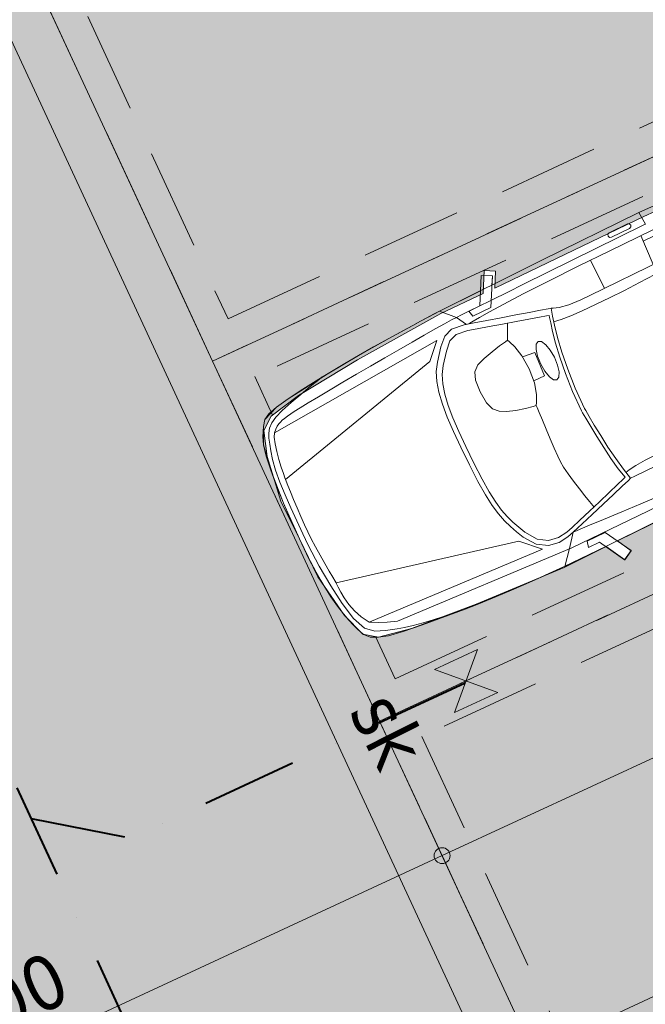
# Model space of a CAD drawing. Header units: millimetres. Extents: x -128777 to 62214, y -97338 to 68850.
# Tile 41 of 102: x -62331 to -58391, y -51036 to -44832. Entities that reach past the tile are written whole.
import ezdxf

# ---------------------------------------------------------------- set-up
doc = ezdxf.new("R2010")
doc.units = ezdxf.units.MM
doc.header["$LTSCALE"] = 200
doc.linetypes.add('04_2 gem_ streeplijn', pattern=[6, 3, -1.5, 0, -1.5])
doc.linetypes.add('HIDDEN2', pattern=[4.7625, 3.175, -1.5875])
for name, color, linetype, lineweight in [('A-ANNO-DIMS', 1, 'Continuous', 9), ('A-ANNO-DIMS-200', 1, 'Continuous', 9), ('A-ANNO-TEXT', 2, 'Continuous', 9), ('A-DETL', 1, 'Continuous', 25), ('A-DETL-MBND', 170, 'HIDDEN2', 13), ('A-DETL-PATT', 9, 'Continuous', 13), ('A-FLOR-PATT', 8, 'Continuous', 13), ('C-PKNG', 1, 'Continuous', 13)]:
    doc.layers.add(name, color=color, linetype=linetype, lineweight=lineweight)
doc.layers.add('A-DETL-GENF', color=92, linetype='Continuous', lineweight=13, transparency=0.3)
doc.styles.add('Tahoma_1', font='tahoma.ttf', dxfattribs={"height": 342.777778})
doc.dimstyles.new('P_L_1_8', dxfattribs={"dimscale": 304.8, "dimtxt": 360, "dimasz": 1.312336, "dimexe": 0.853018, "dimexo": 0.0625, "dimgap": 0.19685, "dimtad": 1, "dimdec": 0, "dimzin": 0, "dimdsep": 46, "dimtxsty": 'Tahoma_1', "dimblk1": 'DOTSMALL', "dimblk2": 'DOTSMALL', "dimsah": 1, "dimcen": 0.09, "dimdle": 0.853018, "dimadec": 1, "dimazin": 0, "dimtfac": 1, "dimtdec": 0, "dimtix": 1, "dimtmove": 0, "dimatfit": 3, "dimfxl": 1, "dimtvp": 1, "dimtolj": 1, "dimtzin": 0, "dimarcsym": 0})

# ---------------------------------------------------------------- blocks, each defined once
blk = doc.blocks.new('90_P_L_parkeervak_type2 - 2500x5000-V20-Situatie')
at = {"layer": 'A-DETL-PATT'}
blk.add_hatch(color=256, dxfattribs=at).paths.add_polyline_path([(200, -200), (200, -4800), (2300, -4800), (2300, -200), (453.4, -200)], flags=0)
at = {"layer": 'A-DETL-MBND'}
for p, q in [((0, 0), (2500, 0)), ((0, -5000), (0, 0)), ((2500, 0), (2500, -5000)), ((2300, -200), (200, -200)), ((200, -200), (200, -4800)), ((2300, -4800), (2300, -200))]:
    blk.add_line(p, q, dxfattribs=at)
blk = doc.blocks.new('90_P_L_parkeervak_type2 - 2500x5000-V28-Situatie')
at = {"layer": 'A-DETL-PATT'}
blk.add_hatch(color=256, dxfattribs=at).paths.add_polyline_path([(200, -200), (200, -4800), (2300, -4800), (2300, -200), (2032.7, -200), (2076.8, -407.1), (2123.2, -831.4), (2167.6, -1429.7), (2168.8, -1724.7), (2297.2, -1792.3), (2264.2, -1854.9), (2169.2, -1804.9), (2183.1, -2874), (2187.6, -3926), (2138.8, -4338.1), (2115.9, -4425.2), (2091.8, -4485.5), (2065.3, -4533.7), (2032.6, -4567), (2002.9, -4581.7), (1839.6, -4629.8), (1673.3, -4666), (1504.8, -4690.3), (1335, -4702.4), (1164.9, -4696.2), (995.7, -4677.9), (828.2, -4647.6), (663.4, -4605.3), (630.7, -4590.1), (599.3, -4559.6), (571.1, -4512.3), (544.9, -4452.8), (519, -4366.6), (455.7, -3956.5), (422.3, -2877), (399.4, -1836.1), (306.3, -1889.4), (271.1, -1827.9), (397, -1755.9), (387.8, -1461.1), (411.2, -861.5), (443.2, -427.7), (481.4, -216.1), (493.2, -200), (446.6, -200)], flags=0)
at = {"layer": 'A-DETL-MBND'}
for p, q in [((0, 0), (2500, 0)), ((0, -5000), (0, 0)), ((2500, 0), (2500, -5000)), ((493.2, -200), (200, -200)), ((200, -200), (200, -4800)), ((2300, -200), (2032.7, -200)), ((2300, -4800), (2300, -200))]:
    blk.add_line(p, q, dxfattribs=at)
blk = doc.blocks.new('90_P_L_D_Auto - Auto 2-21766433-Situatie')
at = {"layer": 'A-DETL-GENF'}
for p, q in [((2888.2, 1909.9), (2826.2, 1875.6)), ((2826.2, 1875.6), (2878.3, 1781.7)), ((2827.2, 1873.8), (2889.7, 1908.1)), ((2889.7, 1908.1), (2827.2, 1873.8)), ((2925.1, 1700.7), (2827.2, 1873.8)), ((2827.2, 1873.8), (2879.8, 1780.7)), ((2958.5, 1783.1), (2888.2, 1909.9)), ((2889.7, 1908.1), (2982.7, 1740.2)), ((2959.9, 1781.3), (2889.7, 1908.1)), ((2879.8, 1780.7), (750.5, 1755.1)), ((1837.1, 1772.9), (3233, 1783.4)), ((2878.3, 1781.7), (1837.1, 1772.9)), ((3253.4, 1788.2), (2958.5, 1783.1)), ((3255.5, 1782.9), (2959.9, 1781.3)), ((2982.7, 1740.2), (3060, 1740.5)), ((3060, 1740.5), (3050.6, 1701.6)), ((3170.7, 1695.2), (3247.5, 1783.5)), ((3233, 1783.4), (3255.5, 1782.9)), ((3852.6, 1756.8), (3253.4, 1788.2)), ((3255.5, 1782.9), (3316.5, 1781.5)), ((3513.8, 1775.9), (3255.5, 1782.9)), ((3316.5, 1781.5), (3405.9, 1779.1)), ((3405.9, 1779.1), (3513.8, 1775.9)), ((3513.8, 1775.9), (3629.9, 1771.8)), ((3744.5, 1766.9), (3513.8, 1775.9)), ((3629.9, 1771.8), (3744.5, 1766.9)), ((3744.5, 1766.9), (3847.5, 1761.2)), ((3928.7, 1754.8), (3744.5, 1766.9)), ((3847.5, 1761.2), (3928.7, 1754.8)), ((4285.9, 1718.9), (3852.6, 1756.8)), ((3928.7, 1754.8), (4069.9, 1741.3)), ((4213.3, 1727.4), (3928.7, 1754.8)), ((3982.8, 1749.5), (3995.4, 1747.9)), ((3995.4, 1747.9), (4029.5, 1743.5)), ((4029.5, 1743.5), (4079.4, 1736.5)), ((4069.9, 1741.3), (4213.3, 1727.4)), ((1842.5, 1695.7), (3156.3, 1695.9)), ((3050.6, 1701.6), (2925.1, 1700.7)), ((3106, 1610.7), (3170.7, 1695.2)), ((3156.3, 1695.9), (4345, 1637.2)), ((4079.4, 1736.5), (4139.5, 1727.6)), ((4139.5, 1727.6), (4204.1, 1717.1)), ((4204.1, 1717.1), (4267.6, 1705.6)), ((4213.3, 1727.4), (4341.3, 1712.4)), ((4341.3, 1712.4), (4213.3, 1727.4)), ((4267.6, 1705.6), (4324.4, 1693.3)), ((4496.9, 1677.9), (4285.9, 1718.9)), ((4324.4, 1693.3), (4368.8, 1680.9)), ((4341.3, 1712.4), (4436.3, 1695.9)), ((4436.3, 1695.9), (4341.3, 1712.4)), ((4368.8, 1680.9), (4438.9, 1659.6)), ((4436.3, 1695.9), (4498.7, 1677.4)), ((4498.7, 1677.4), (4436.3, 1695.9)), ((4577.7, 1617), (4496.9, 1677.9)), ((4498.7, 1677.4), (4543.5, 1653.8)), ((4543.5, 1653.8), (4498.7, 1677.4)), ((2521.1, 1641.2), (2644.4, 1635.5)), ((2644.4, 1635.5), (2775.1, 1628.9)), ((2775.1, 1628.9), (2899.9, 1622.2)), ((2899.9, 1622.2), (3005.5, 1616.4)), ((3005.5, 1616.4), (3078.7, 1612.3)), ((3102.5, 1609.7), (3148.4, 1622.6)), ((3148.4, 1622.6), (3214.1, 1631.2)), ((3214.1, 1631.2), (3282.9, 1619.8)), ((3282.9, 1619.8), (3348.1, 1579.9)), ((4509.8, 1566), (3325.9, 1624.7)), ((3325.9, 1624.7), (3437.9, 1514.4)), ((4345, 1637.2), (4407.5, 1616.2)), ((4407.5, 1616.2), (4460.1, 1592.8)), ((4438.9, 1659.6), (4501.4, 1634.1)), ((4501.4, 1634.1), (4552.2, 1587.8)), ((4543.5, 1653.8), (4574.8, 1620.2)), ((4574.8, 1620.2), (4543.5, 1653.8)), ((4574.8, 1620.2), (4596.7, 1571.5)), ((4596.7, 1571.5), (4574.8, 1620.2)), ((4631.7, 1460.4), (4577.7, 1617)), ((2859.3, 1534.2), (2948.8, 1562.4)), ((2948.8, 1562.4), (3032.9, 1588.6)), ((2956.2, 1537.1), (3034.7, 1562)), ((3032.9, 1588.6), (3102.5, 1609.7)), ((3034.7, 1562), (3099.7, 1582.1)), ((3078.7, 1612.3), (3106, 1610.7)), ((3099.7, 1582.1), (3142.6, 1594.3)), ((3142.6, 1594.3), (3203.9, 1602.5)), ((3203.9, 1602.5), (3268.2, 1591.7)), ((3268.2, 1591.7), (3329, 1553.6)), ((3329, 1553.6), (3380.1, 1480.2)), ((3348.1, 1579.9), (3402.8, 1502.8)), ((4460.1, 1592.8), (4496.3, 1573.8)), ((4496.3, 1573.8), (4509.8, 1566)), ((4539.8, 1515.3), (4509.8, 1566)), ((4552.2, 1587.8), (4587.5, 1503.8)), ((4596.7, 1571.5), (4607.1, 1539)), ((4619.5, 1498.6), (4596.7, 1571.5)), ((2701.3, 1483.7), (2773.8, 1506.9)), ((2773.8, 1506.9), (2859.3, 1534.2)), ((2792.8, 1484.3), (2872.8, 1510.2)), ((2872.8, 1510.2), (2956.2, 1537.1)), ((2918.7, 1525), (2921.6, 1513.5)), ((2921.6, 1513.5), (2929.2, 1482.4)), ((3402.8, 1502.8), (3425.4, 1455.3)), ((3437.9, 1514.4), (4589.4, 1252.6)), ((4561.3, 1462.3), (4539.8, 1515.3)), ((4587.5, 1503.8), (4610.9, 1386.8)), ((4607.1, 1539), (4619.5, 1498.6)), ((4619.5, 1498.6), (4632.6, 1449.2)), ((4632.6, 1449.2), (4619.5, 1498.6)), ((2603.7, 1461.4), (1956.3, 1459.7)), ((2632.3, 1461.5), (2603.7, 1461.4)), ((2632.3, 1461.5), (2651.1, 1467.6)), ((2649.1, 1391.1), (2632.3, 1461.5)), ((2651.1, 1467.6), (2701.3, 1483.7)), ((2660.7, 1441), (2678.3, 1446.8)), ((2676.4, 1373.9), (2660.7, 1441)), ((2678.3, 1446.8), (2725.2, 1462.1)), ((2725.2, 1462.1), (2792.8, 1484.3)), ((2929.2, 1482.4), (2939.9, 1436.8)), ((2939.9, 1436.8), (2952.3, 1382.2)), ((3380.1, 1480.2), (3401.3, 1435)), ((3401.3, 1435), (3420.4, 1390.7)), ((3425.4, 1455.3), (3445.8, 1408.8)), ((4575.7, 1409.9), (4561.3, 1462.3)), ((4677.8, 1169.1), (4631.7, 1460.4)), ((4632.6, 1449.2), (4645.7, 1389.5)), ((4645.7, 1389.5), (4632.6, 1449.2)), ((2415.8, 1397.4), (2500.3, 1400.1)), ((2500.3, 1400.1), (2568.6, 1404.1)), ((2568.6, 1404.1), (2617.5, 1409.6)), ((2617.5, 1409.6), (2643.6, 1416.7)), ((2663.6, 1309.5), (2649.1, 1391.1)), ((2690, 1296.2), (2676.4, 1373.9)), ((2952.3, 1382.2), (2964.7, 1323.7)), ((3420.4, 1390.7), (3437.2, 1343.9)), ((3445.8, 1408.8), (3463.8, 1359.7)), ((4584.4, 1360.7), (4575.7, 1409.9)), ((4610.9, 1386.8), (4628.6, 1255.3)), ((4645.7, 1389.5), (4657.7, 1318.5)), ((4657.7, 1318.5), (4645.7, 1389.5)), ((2675.8, 1223), (2663.6, 1309.5)), ((2964.7, 1323.7), (2975.5, 1266.7)), ((3437.2, 1343.9), (3451.6, 1291.2)), ((3463.8, 1359.7), (3479.3, 1304.3)), ((3479.3, 1304.3), (3491.8, 1238.9)), ((4588.6, 1317.6), (4584.4, 1360.7)), ((4589.9, 1283.3), (4588.6, 1317.6)), ((4657.7, 1318.5), (4667.7, 1235.1)), ((4667.7, 1235.1), (4657.7, 1318.5)), ((2701.4, 1213.8), (2690, 1296.2)), ((2975.5, 1266.7), (2983.2, 1216.3)), ((3451.6, 1291.2), (3463.3, 1228.9)), ((4589.4, 1252.6), (4589.7, 1260.8)), ((4590.3, 1241.7), (4589.4, 1252.6)), ((4589.7, 1260.8), (4589.9, 1283.3)), ((4592.7, 1211.6), (4590.3, 1241.7)), ((4628.6, 1255.3), (4640, 1113)), ((2685.8, 1137.9), (2675.8, 1223)), ((2710.7, 1132.8), (2701.4, 1213.8)), ((2983.2, 1216.3), (2986.3, 1177.8)), ((3463.3, 1228.9), (3472.3, 1153.5)), ((3491.8, 1238.9), (3501.3, 1159.8)), ((4596.1, 1167.1), (4592.7, 1211.6)), ((4667.7, 1235.1), (4674.9, 1138.1)), ((4674.7, 1154), (4667.7, 1235.1)), ((2693.6, 1060.7), (2685.8, 1137.9)), ((2718, 1059.3), (2710.7, 1132.8)), ((2985.8, 1137.6), (2984, 1082.8)), ((2986.3, 1177.8), (2985.8, 1137.6)), ((3472.3, 1153.5), (3478.1, 1061.6)), ((3501.3, 1159.8), (3507.6, 1063.3)), ((4600.1, 1112.7), (4596.1, 1167.1)), ((4677.9, 1042.2), (4674.7, 1154)), ((4674.9, 1138.1), (4678, 1026.3)), ((4677.8, 904.1), (4677.8, 1169.1)), ((2699, 997.7), (2693.6, 1060.7)), ((2723.2, 999.3), (2718, 1059.3)), ((2984, 1082.8), (2981.4, 1019.4)), ((3478.1, 1061.6), (3480.7, 949.7)), ((3507.6, 1063.3), (3510.4, 945.7)), ((4604.1, 1052.8), (4600.1, 1112.7)), ((4640, 1113), (4644.7, 963.2)), ((2702.4, 955.2), (2699, 997.7)), ((2726.2, 958.8), (2723.2, 999.3)), ((2981.4, 1019.4), (2978.4, 953.7)), ((4607.6, 992), (4604.1, 1052.8)), ((4677.8, 904.1), (4677.9, 1042.2)), ((4678, 1026.3), (4677.8, 904.1)), ((2700.7, 799.2), (2703.5, 939.6)), ((2703.5, 939.6), (2702.4, 955.2)), ((2724.8, 810.2), (2727.3, 944)), ((2727.3, 944), (2726.2, 958.8)), ((2978.4, 953.7), (2975.3, 891.9)), ((3480.7, 949.7), (3481.2, 832.7)), ((3510.4, 945.7), (3510.9, 822.9)), ((4610.3, 934.7), (4607.6, 992)), ((4611.4, 885.7), (4610.3, 934.7)), ((4644.7, 963.2), (4645, 882.6)), ((2975.3, 891.9), (2972.5, 840.1)), ((4611, 837.1), (4611.4, 885.7)), ((4645, 882.6), (4642.8, 704.2)), ((4670.4, 656.6), (4677.8, 904.1)), ((4677.8, 904.1), (4675.3, 779.4)), ((4680, 639.1), (4677.8, 904.1)), ((2716.4, 688.9), (2724.8, 810.2)), ((2972.5, 840.1), (2970.6, 804.5)), ((3481.2, 832.7), (3480.2, 727.8)), ((3510.9, 822.9), (3509.8, 712.7)), ((4609.2, 780.9), (4611, 837.1)), ((2691.7, 671.8), (2700.7, 799.2)), ((2960.2, 775.4), (2939, 730)), ((2969.9, 791.3), (2960.2, 775.4)), ((2970.6, 804.5), (2969.9, 791.3)), ((2969.9, 791.3), (2989.8, 787.9)), ((2989.8, 787.9), (3038.3, 778.5)), ((3038.3, 778.5), (3098.5, 763.7)), ((3098.5, 763.7), (3153.8, 744.3)), ((4606.5, 721.6), (4609.2, 780.9)), ((4675.3, 779.4), (4670.4, 656.6)), ((2704, 581.7), (2716.4, 688.9)), ((2763.5, 692.1), (2748.4, 663)), ((2782.2, 702.9), (2763.5, 692.1)), ((2801.1, 692.4), (2782.2, 702.9)), ((2816.6, 663.5), (2801.1, 692.4)), ((2939, 730), (2917.9, 658.4)), ((3153.8, 744.3), (3195.6, 722.1)), ((3195.6, 722.1), (3226, 691.1)), ((3226, 691.1), (3244.9, 641.1)), ((3480.2, 727.8), (3476.7, 634.1)), ((3509.8, 712.7), (3506.1, 614.4)), ((4603.5, 663.5), (4606.5, 721.6)), ((4642.8, 704.2), (4639.5, 613.6)), ((2678.5, 559.3), (2691.7, 671.8)), ((2748.4, 663), (2738.3, 620)), ((2827.3, 620.6), (2816.6, 663.5)), ((2831.5, 568), (2827.3, 620.6)), ((2840.6, 644.9), (2832.1, 485.9)), ((2915.5, 645.5), (2840.6, 644.9)), ((2917.9, 658.4), (2908.8, 563.7)), ((3244.9, 641.1), (3251.8, 561.5)), ((3476.7, 634.1), (3469.9, 551.1)), ((4600.3, 610.7), (4603.5, 663.5)), ((4636.2, 347.3), (4680, 639.1)), ((4653, 434.2), (4670.4, 656.6)), ((4670.4, 656.6), (4663, 540.1)), ((2663.1, 463.3), (2678.5, 559.3)), ((2689.6, 490.3), (2704, 581.7)), ((2738.3, 620), (2734.9, 567.3)), ((2734.9, 567.3), (2739.1, 514.6)), ((2828.1, 515.3), (2831.5, 568)), ((2908.8, 563.7), (2916.3, 470)), ((3251.8, 561.5), (3245.8, 481.9)), ((3506.1, 614.4), (3498.7, 527.2)), ((4595.5, 538.7), (4597.5, 567.7)), ((4597.5, 567.7), (4600.3, 610.7)), ((4639.5, 613.6), (4634.1, 526.9)), ((2739.1, 514.6), (2749.8, 471.8)), ((2818.1, 472.3), (2828.1, 515.3)), ((3454.6, 251.5), (4594.8, 528.2)), ((3469.9, 551.1), (3458.5, 478)), ((3498.7, 527.2), (3486.6, 450.5)), ((4593.7, 517.2), (4590.3, 487.9)), ((4594.8, 528.2), (4593.7, 517.2)), ((4594.8, 528.2), (4595.5, 538.7)), ((4634.1, 526.9), (4626.2, 447.6)), ((4663, 540.1), (4653, 434.2)), ((2647.5, 385.5), (2663.1, 463.3)), ((2675.1, 416.3), (2689.6, 490.3)), ((2749.8, 471.8), (2765.3, 442.9)), ((2765.3, 442.9), (2784.2, 432.4)), ((2784.2, 432.4), (2803, 443.2)), ((2803, 443.2), (2818.1, 472.3)), ((2832.1, 485.9), (2915.2, 477.7)), ((2916.3, 470), (2931.8, 400.3)), ((3245.8, 481.9), (3225.6, 432.1)), ((3458.5, 478), (3442, 414.1)), ((3486.6, 450.5), (3468.8, 383.4)), ((4584.9, 445.7), (4577.4, 396.1)), ((4590.3, 487.9), (4584.9, 445.7)), ((4626.2, 447.6), (4615.3, 379.2)), ((1938.7, 370.6), (2047.3, 374.8)), ((2047.3, 374.8), (2155.6, 378.1)), ((2155.6, 378.1), (2260.7, 380.3)), ((2260.7, 380.3), (2450.4, 379.9)), ((2450.4, 379.9), (2529.6, 376.8)), ((2529.6, 376.8), (2594.5, 371.2)), ((2633.9, 327.9), (2647.5, 385.5)), ((2662.3, 361.4), (2675.1, 416.3)), ((2931.8, 400.3), (2947.1, 356.9)), ((3137.2, 381.9), (3074, 365.2)), ((3189.8, 402.1), (3137.2, 381.9)), ((3225.6, 432.1), (3189.8, 402.1)), ((3442, 414.1), (3419.1, 358.8)), ((3468.8, 383.4), (3444.3, 325.3)), ((4577.4, 396.1), (4568, 344.6)), ((4615.3, 379.2), (4601.2, 325.3)), ((4625, 271.8), (4653, 434.2)), ((4653, 434.2), (4640.4, 343.4)), ((2366.3, 313.3), (1858.6, 309.5)), ((2265, 114.6), (2263.5, 312.6)), ((2427.7, 313.8), (2366.3, 313.3)), ((2510.8, 308.9), (2427.7, 313.8)), ((2594.5, 371.2), (2642.4, 363.1)), ((2624.2, 292), (2633.9, 327.9)), ((2649.9, 315.5), (2653.3, 327.2)), ((2666.3, 311), (2649.9, 315.5)), ((2653.3, 327.2), (2662.3, 361.4)), ((2710.8, 298.8), (2666.3, 311)), ((2954, 341.9), (2908.4, 245)), ((2947.1, 356.9), (2954, 341.9)), ((2971.1, 344.7), (2954, 341.9)), ((3014.9, 352.7), (2971.1, 344.7)), ((3074, 365.2), (3014.9, 352.7)), ((3388.9, 311.4), (3331.5, 236.9)), ((3419.1, 358.8), (3388.9, 311.4)), ((3444.3, 325.3), (3412, 275.5)), ((4568, 344.6), (4556.8, 296.6)), ((4583.6, 190.3), (4636.2, 347.3)), ((4601.2, 325.3), (4587.5, 283.5)), ((4640.4, 343.4), (4625, 271.8)), ((1920.6, 310), (1912.4, 111.9)), ((2571.2, 297.1), (2510.8, 308.9)), ((2608, 285.2), (2571.2, 297.1)), ((2620.5, 279.7), (2608, 285.2)), ((2620.5, 279.7), (2624.2, 292)), ((2638.1, 274.9), (2620.5, 279.7)), ((2685.8, 262.2), (2638.1, 274.9)), ((2755.5, 243.6), (2685.8, 262.2)), ((2775.9, 281), (2710.8, 298.8)), ((2854.3, 259.7), (2775.9, 281)), ((2938.6, 236.8), (2854.3, 259.7)), ((3412, 275.5), (3350.5, 197.3)), ((3356.3, 151.7), (3454.6, 251.5)), ((4543.9, 257.6), (4529.4, 233)), ((4556.8, 296.6), (4543.9, 257.6)), ((4576.1, 248.2), (4563.3, 218.2)), ((4574.8, 167.3), (4625, 271.8)), ((4587.5, 283.5), (4576.1, 248.2)), ((4625, 271.8), (4606.8, 223.9)), ((2839.5, 221.1), (2755.5, 243.6)), ((2929.8, 197.1), (2839.5, 221.1)), ((3018.5, 173.5), (2929.8, 197.1)), ((3021.5, 214.4), (2938.6, 236.8)), ((3095.5, 194.5), (3021.5, 214.4)), ((3153.2, 179.2), (3095.5, 194.5)), ((3284.2, 189.2), (3230.3, 169.6)), ((3331.5, 236.9), (3284.2, 189.2)), ((3350.5, 197.3), (3299.8, 147.2)), ((4529.4, 233), (3356.3, 151.7)), ((4467.2, 187.6), (4451.3, 182.5)), ((4481.9, 194.3), (4467.2, 187.6)), ((4496.5, 203.6), (4481.9, 194.3)), ((4511.9, 216.2), (4496.5, 203.6)), ((4503.3, 128.8), (4583.6, 190.3)), ((4529.4, 233), (4511.9, 216.2)), ((4545.5, 192.2), (4519, 169.2)), ((4563.3, 218.2), (4545.5, 192.2)), ((4606.8, 223.9), (4574.8, 167.3)), ((1914, 150.4), (1395.3, 146.5)), ((2877.2, 126.5), (2740.4, 121.8)), ((2979.6, 131.5), (2877.2, 126.5)), ((3051.9, 136.3), (2979.6, 131.5)), ((3097.7, 152.7), (3018.5, 173.5)), ((3098.3, 140.3), (3051.9, 136.3)), ((3159.5, 136.7), (3097.7, 152.7)), ((3123, 143.1), (3098.3, 140.3)), ((3130.4, 144.2), (3123, 143.1)), ((3183, 73.2), (3145.1, 140.4)), ((3230.3, 169.6), (3153.2, 179.2)), ((3242.2, 126.6), (3159.5, 136.7)), ((3299.8, 147.2), (3242.2, 126.6)), ((3904.6, 124.2), (3802.1, 115.8)), ((4003.9, 132.4), (3904.6, 124.2)), ((4097.3, 140.4), (4003.9, 132.4)), ((4182.3, 147.9), (4097.3, 140.4)), ((4256.2, 154.7), (4182.3, 147.9)), ((4316.3, 160.8), (4256.2, 154.7)), ((4292.6, 86), (4503.3, 128.8)), ((4360.2, 165.6), (4316.3, 160.8)), ((4425.7, 127.3), (4351.7, 106.1)), ((4385, 169.1), (4360.2, 165.6)), ((4411.3, 174.1), (4385, 169.1)), ((4433.1, 178.3), (4411.3, 174.1)), ((4480.3, 148), (4425.7, 127.3)), ((4451.3, 182.5), (4433.1, 178.3)), ((4448.3, 92.3), (4547.7, 131.1)), ((4519, 169.2), (4480.3, 148)), ((4547.7, 131.1), (4510.5, 108.4)), ((4574.8, 167.3), (4547.7, 131.1)), ((4547.7, 131.1), (4574.8, 167.3)), ((2135.3, 113.6), (1523.8, 109)), ((2711.4, 68.1), (1870.8, 58.5)), ((2347.1, 115.2), (2135.3, 113.6)), ((2565.2, 117.8), (2347.1, 115.2)), ((2740.4, 121.8), (2565.2, 117.8)), ((2822.2, 69.3), (2711.4, 68.1)), ((3147.6, 72.8), (2822.2, 69.3)), ((2960.5, 110.1), (2865.2, -64.5)), ((2928.3, -97.8), (3018.8, 71.5)), ((3086.1, 111.1), (2960.5, 110.1)), ((3018.8, 71.5), (3096.1, 72.3)), ((3096.1, 72.3), (3086.1, 111.1)), ((3183, 73.2), (3147.6, 72.8)), ((3216.4, 74.2), (3183, 73.2)), ((3260.9, -8.5), (3183, 73.2)), ((3267.5, 76.9), (3216.4, 74.2)), ((3334, 81), (3267.5, 76.9)), ((3413, 86.5), (3334, 81)), ((3501.9, 92.8), (3413, 86.5)), ((3598.2, 100), (3501.9, 92.8)), ((3699.1, 107.7), (3598.2, 100)), ((3802.1, 115.8), (3699.1, 107.7)), ((3859.6, 44.5), (4292.6, 86)), ((4071.2, 44.1), (4359.7, 77.2)), ((4217.5, 72), (4174.1, 61.3)), ((4276, 86.8), (4217.5, 72)), ((4359.7, 77.2), (4249.4, 61.9)), ((4351.7, 106.1), (4276, 86.8)), ((4448.3, 92.3), (4359.7, 77.2)), ((4359.7, 77.2), (4448.3, 92.3)), ((4510.5, 108.4), (4448.3, 92.3)), ((764.4, 21.8), (1844.4, 11.9)), ((1844.4, 11.9), (2885.6, 11.7)), ((1870.8, 58.5), (1854.8, 58.4)), ((1860.3, -23.7), (1854.8, 58.4)), ((1945.7, 34.9), (1941.2, 23.9)), ((1941.2, 23.9), (1945.9, 12.8)), ((1956.7, 39.6), (1945.7, 34.9)), ((1945.9, 12.8), (1956.9, 8.4)), ((2084.4, 40.5), (1956.7, 39.6)), ((1956.9, 8.4), (2084.6, 9.4)), ((2095.5, 36), (2084.4, 40.5)), ((2084.6, 9.4), (2095.7, 14)), ((2100.2, 25.1), (2095.5, 36)), ((2095.7, 14), (2100.2, 25.1)), ((2885.6, 11.7), (2834.3, -82.7)), ((2896.5, -116.5), (2965.7, 10.9)), ((2965.7, 10.9), (3260.7, 8.2)), ((3260.7, 8.2), (3859.6, 44.5)), ((3426.6, -1.5), (3623.6, 9)), ((3519.2, 3.3), (3426.6, -1.5)), ((3623.6, 9), (3519.2, 3.3)), ((3623.6, 9), (3841.4, 22.8)), ((3733.2, 15.5), (3623.6, 9)), ((3841.4, 22.8), (3733.2, 15.5)), ((3841.4, 22.8), (4071.2, 44.1)), ((3941.7, 30.6), (3841.4, 22.8)), ((4111.8, 46.3), (3941.7, 30.6)), ((4106.7, 45.9), (4105.4, 45.7)), ((4112, 46.9), (4106.7, 45.9)), ((4249.4, 61.9), (4111.8, 46.3)), ((4123.5, 49.4), (4112, 46.9)), ((4143.5, 54), (4123.5, 49.4)), ((4174.1, 61.3), (4143.5, 54)), ((1860.3, -23.7), (763.7, -7.9)), ((763.7, -7.9), (1860.3, -23.7)), ((2546.1, -18.6), (1860.3, -23.7)), ((1860.3, -23.7), (2546.1, -18.6)), ((3285.1, -8.2), (2546.1, -18.6)), ((2546.1, -18.6), (2893, -13.7)), ((2893, -13.7), (2865.2, -64.5)), ((2928.3, -97.8), (2973.9, -12.6)), ((2973.9, -12.6), (3260.9, -8.5)), ((3260.9, -8.5), (3426.7, -1.5)), ((3303, -7.4), (3285.1, -8.2)), ((3352.4, -5.1), (3303, -7.4)), ((3426.7, -1.5), (3352.4, -5.1)), ((2834.3, -82.7), (2896.5, -116.5)), ((2865.2, -64.5), (2928.3, -97.8)), ((2865.2, -64.5), (2928.3, -97.8))]:
    blk.add_line(p, q, dxfattribs=at)
blk = doc.blocks.new('DIMBLOCK10-Situatie')
at = {"layer": 'A-ANNO-DIMS-200', "transparency": 16777216}
h = blk.add_hatch(color=256, dxfattribs=at)
edge = h.paths.add_edge_path(flags=0)
edge.add_arc((-55135.4, -47994.7), 50, 0, 360)
h = blk.add_hatch(color=256, dxfattribs=at)
edge = h.paths.add_edge_path(flags=0)
edge.add_arc((-59671.2, -50098.6), 50, 0, 360)
for p, q in [((-55026, -48230.6), (-55244.8, -47758.9)), ((-55135.4, -47994.7), (-59671.2, -50098.6)), ((-55135.4, -47994.7), (-55026, -48230.6)), ((-59561.8, -50334.5), (-59780.6, -49862.8)), ((-59671.2, -50098.6), (-59561.8, -50334.5))]:
    blk.add_line(p, q, dxfattribs=at)
for centre in [(-55135.4, -47994.7), (-59671.2, -50098.6)]:
    blk.add_circle(centre, 50, dxfattribs=at)
at = {"layer": 'A-ANNO-DIMS-200', "color": 0, "transparency": 16777216, "insert": (-58080.2, -48809.6), "char_height": 342.78, "width": 1234.286, "attachment_point": 1, "rotation": 24.884, "line_spacing_factor": 1.000232, "style": 'Tahoma_1'}
blk.add_mtext('5000', dxfattribs=at)
blk = doc.blocks.new('_DotSmall')
at = {"color": 0, "linetype": 'ByBlock', "const_width": 0.5}
blk.add_lwpolyline([(-0.0625, 0, 1), (0.0625, 0, 1)], format="xyb", close=True, dxfattribs=at)
blk = doc.blocks.new('DIMBLOCK11-Situatie')
at = {"layer": 'A-ANNO-DIMS-200', "transparency": 16777216}
h = blk.add_hatch(color=256, dxfattribs=at)
edge = h.paths.add_edge_path(flags=0)
edge.add_arc((-59671.2, -50098.6), 50, 0, 360)
h = blk.add_hatch(color=256, dxfattribs=at)
edge = h.paths.add_edge_path(flags=0)
edge.add_arc((-65114.2, -52623.4), 50, 0, 360)
for p, q in [((-59561.8, -50334.5), (-59780.6, -49862.8)), ((-59671.2, -50098.6), (-65114.2, -52623.4)), ((-59671.2, -50098.6), (-59561.8, -50334.5)), ((-65223.6, -52387.5), (-65004.8, -52859.2)), ((-65114.2, -52623.4), (-65223.6, -52387.5))]:
    blk.add_line(p, q, dxfattribs=at)
for centre in [(-59671.2, -50098.6), (-65114.2, -52623.4)]:
    blk.add_circle(centre, 50, dxfattribs=at)
at = {"layer": 'A-ANNO-DIMS-200', "color": 0, "transparency": 16777216, "insert": (-63069.6, -51123.9), "char_height": 342.78, "width": 1234.286, "attachment_point": 1, "rotation": 24.884, "line_spacing_factor": 1.000232, "style": 'Tahoma_1'}
blk.add_mtext('6000', dxfattribs=at)

msp = doc.modelspace()

# ---------------------------------------------------------------- hatches: boundary and pattern name
at = {"layer": 'A-FLOR-PATT', "lineweight": 5}
h = msp.add_hatch(dxfattribs=at)
h.set_pattern_fill('AR-HBONE', color=256, scale=2, style=0)
h.paths.add_polyline_path([(-75640, -70478.2), (-52354.6, -61656.2), (-54126.1, -56980.4), (-52050.6, -56200.1), (-51019.3, -55812.5), (-50937.3, -55789.5), (-50841.9, -55778.3), (-50753.4, -55780.8), (-50668.6, -55795.4), (-50652, -55798.8), (-50575.9, -55825.3), (-50504, -55861.5), (-50437.4, -55906.9), (-50371.7, -55967.3), (-50325, -56021.8), (-50281.1, -56089.3), (-50245.3, -56165), (-43168.8, -53511.9), (-42975.9, -53430.1), (-42788, -53337.2), (-42605.9, -53233.5), (-42430.2, -53119.4), (-42261.4, -52995.3), (-42100, -52861.6), (-41946.8, -52718.7), (-41802.1, -52567.2), (-41666.5, -52407.4), (-41540.4, -52240.1), (-41424.2, -52065.7), (-41318.4, -51884.8), (-41223.3, -51698.1), (-41139.2, -51506.2), (-41066.4, -51309.7), (-41005.2, -51109.1), (-40955.7, -50905.4), (-40918.2, -50699.1), (-40892.7, -50490.6), (-40879.4, -50270.9), (-40879.4, -50052.5), (-40892.7, -49833.5), (-40918.5, -49620.4), (-40955.7, -49414.8), (-40995.1, -49244.7), (-41054.2, -49043.6), (-41125.2, -48846.8), (-41203.5, -48877.9), (-41285.5, -48897.5), (-41369.4, -48905.4), (-41469, -48898.2), (-41543.4, -48882.7), (-41616, -48857.5), (-41690.9, -48818.8), (-41759.5, -48769.9), (-41824.6, -48706.6), (-41872.7, -48645.5), (-41914.9, -48572.6), (-46798.5, -38044), (-46871.3, -38044), (-46871.3, -37887.1), (-51127.9, -28710.2), (-51156.8, -28630.7), (-51174.1, -28548), (-51179.4, -28463.6), (-51169.8, -28366.3), (-51152.3, -28292.3), (-51123.8, -28217.9), (-51076.8, -28136.4), (-51031.4, -28076.8), (-50971.1, -28017.5), (-50902.9, -27967.5), (-50829.5, -27927.6), (-51460.5, -26567.3), (-51539.1, -26598.3), (-51621.2, -26617.9), (-51705.6, -26625.5), (-51804.4, -26618.2), (-51879, -26602.5), (-51956.2, -26574.7), (-52027.1, -26537.8), (-52095.7, -26488.5), (-52160.3, -26425.3), (-52208.6, -26363.4), (-52250.5, -26290.1), (-56466.4, -17198), (-56570.5, -16888.2), (-56654.3, -16600.7), (-56726.5, -16310), (-56786.9, -16016.5), (-56835.4, -15720.8), (-56871.9, -15423.3), (-56896.9, -15111), (-56908.7, -14825.1), (-56908.7, -14518), (-56895.9, -14210.2), (-56870.7, -13906), (-56833.1, -13603.7), (-56786.2, -13317.9), (-56724.7, -13020.2), (-56651, -12725.3), (-56553.9, -12399.9), (-56462.8, -12132.7), (-56358.5, -11862), (-56237.7, -11583), (-56105.6, -11309.2), (-55874.5, -10880.7), (-55805.3, -10754.4), (-55630.9, -10462.8), (-55448, -10181.1), (-55273.4, -9931.1), (-55051.5, -9638.9), (-54870.8, -9416.2), (-54702.5, -9223.4), (-55099.2, -9155.9), (-55500.5, -9073.6), (-55888.5, -8980.3), (-56231.5, -8887), (-56581.5, -8780.2), (-56949.6, -8654.7), (-57313.4, -8517.4), (-57672.6, -8368.3), (-58026.7, -8207.6), (-58427.4, -8007.9), (-58770.6, -7822.3), (-59096.4, -7632.5), (-59417.2, -7431.9), (-59732.4, -7220.7), (-60041.5, -6999.1), (-60343.9, -6767.3), (-60685, -6485.7), (-60928.7, -6273), (-61241.1, -5980.1), (-61489, -5733.6), (-61798.9, -5401.6), (-61995.4, -5182.2), (-62593.5, -5757.2), (-62855.5, -5988.2), (-63071.8, -6196.1), (-63272.8, -6406), (-63473.4, -6633.9), (-63655.3, -6858.4), (-63834.5, -7099.7), (-63999.4, -7342), (-64158, -7597.4), (-64310.1, -7867.9), (-64436.5, -8115), (-64562.3, -8388.7), (-64688, -8699.5), (-64789.7, -8985.9), (-64874.5, -9259.4), (-64947.7, -9533.6), (-65009.5, -9808.1), (-65062.4, -10098.7), (-65103.7, -10396.2), (-65132.4, -10695.1), (-65148.5, -10995), (-65151.9, -11295.4), (-65142.7, -11595.5), (-65120.9, -11895.1), (-65079.9, -12234.5), (-65031.8, -12527.7), (-64970.7, -12822.1), (-64893.7, -13125.8), (-64809.3, -13408.2), (-64728, -13648.9), (-58728.2, -26583.9), (-63263.3, -28689.4), (-53796.5, -49098.9), (-54476.8, -49414.5), (-63944.4, -29003.4), (-68480.2, -31107.2), (-69990.4, -27851.4), (-71762.2, -23176.6), (-92802.1, -31148), (-91027, -35833.2), (-91306.2, -35962.8), (-91222.1, -36144.2), (-92830.8, -36890.4), (-92857, -36912.7), (-93011.1, -37027.7), (-93172.3, -37132.5), (-93339.9, -37226.9), (-93513.1, -37310.3), (-93691.4, -37382.4), (-93873.9, -37443), (-94059.9, -37491.8), (-94176.1, -37514.4), (-95758, -38248.1), (-82085.5, -67724.4), (-81092.3, -67263.7), (-81070.9, -67243), (-80924.5, -67118.3), (-80770.3, -67003.3), (-80609.1, -66898.4), (-80441.6, -66804.1), (-80268.3, -66720.7), (-80090, -66648.5), (-79907.5, -66588), (-79721.5, -66539.2), (-79532.7, -66502.5), (-79419.9, -66487.9), (-77581.2, -65635.1), (-77578.7, -65641.8), (-77488.2, -65599.8), (-76752.8, -67540.9), (-76649.8, -67670.1), (-76539.8, -67827.8), (-76440.2, -67992.3), (-76351.2, -68162.8), (-76273.4, -68338.7), (-76207, -68519.2), (-76152.3, -68703.5), (-76109.6, -68891), (-76078.9, -69080.9), (-76060.5, -69272.3), (-76057.1, -69377.2), (-75676.6, -70381.5)], flags=0)
h.paths.add_polyline_path([(-75523.8, -70220.3), (-77153.6, -65918.7), (-75189.8, -65174.7), (-73560, -69476.3), (-75012.9, -70026.7)], flags=0)
h.paths.add_polyline_path([(-73186, -69334.6), (-74815.7, -65033), (-72851.9, -64288.9), (-71222.2, -68590.6), (-71451.7, -68677.5)], flags=0)
h.paths.add_polyline_path([(-70848.1, -68448.9), (-72477.9, -64147.2), (-70514.1, -63403.2), (-68884.4, -67704.8), (-69260.4, -67847.3), (-69260.9, -67866.5), (-69284.2, -67906.7), (-69329.3, -67941.6), (-69442.1, -67993.2), (-69557.4, -68038.7), (-70443.8, -68372.7), (-70562.4, -68408.8), (-70619.3, -68412.5), (-70663.4, -68397.9), (-70676.5, -68383.8), (-70742.3, -68408.8)], flags=0)
h.paths.add_polyline_path([(-68510.3, -67563.1), (-70140, -63261.5), (-68176.3, -62517.5), (-66546.5, -66819.1), (-67802.2, -67294.9)], flags=0)
h.paths.add_polyline_path([(-81985.2, -67465.3), (-82868.9, -65560.2), (-78695.9, -63624.7), (-77812.3, -65529.7), (-81668.1, -67318.2)], flags=0)
h.paths.add_polyline_path([(-66172.5, -66677.4), (-67802.2, -62375.8), (-65838.4, -61631.8), (-64208.7, -65933.4), (-65464.4, -66409.1)], flags=0)
h.paths.add_polyline_path([(-63834.6, -65791.7), (-65464.4, -61490), (-63500.6, -60746), (-61870.8, -65047.7)], flags=0)
h.paths.add_polyline_path([(-83037.2, -65197.4), (-83920.8, -63292.3), (-79747.9, -61356.8), (-78864.3, -63261.8), (-82868.9, -65119.3)], flags=0)
h.paths.add_polyline_path([(-61496.8, -64905.9), (-63126.5, -60604.3), (-61162.7, -59860.3), (-59533, -64161.9), (-61459.1, -64891.7)], flags=0)
h.paths.add_polyline_path([(-59158.9, -64020.2), (-60788.7, -59718.6), (-58824.9, -58974.6), (-57195.2, -63276.2), (-58450.8, -63751.9)], flags=0)
h.paths.add_polyline_path([(-56821.1, -63134.5), (-58450.8, -58832.9), (-56487.1, -58088.9), (-54857.3, -62390.5), (-55098.8, -62482), (-55120, -62554.5), (-55247.3, -62660.4), (-55503.4, -62806.8), (-55998.3, -62996.6), (-56286.6, -63059), (-56452, -63065.5), (-56523, -63021.5), (-56652.7, -63070.7)], flags=0)
h.paths.add_polyline_path([(-84089.2, -62929.5), (-84972.8, -61024.4), (-80799.8, -59088.8), (-79916.2, -60993.9), (-83920.8, -62851.4)], flags=0)
h.paths.add_polyline_path([(-54483.3, -62248.8), (-56113, -57947.1), (-54149.2, -57203.1), (-52519.5, -61504.7), (-53717.7, -61958.7)], flags=0)
h.paths.add_polyline_path([(-85141.1, -60661.6), (-86024.7, -58756.5), (-81851.8, -56820.9), (-80968.2, -58726), (-84972.8, -60583.5)], flags=0)
h.paths.add_polyline_path([(-86193.1, -58393.7), (-87076.7, -56488.6), (-82903.7, -54553), (-82020.1, -56458.1), (-86024.7, -58315.6)], flags=0)
h.paths.add_polyline_path([(-74425.9, -57620.5), (-75309.6, -55715.5), (-71136.6, -53779.9), (-70253, -55684.9), (-71451.7, -56240.9)], flags=0)
h.paths.add_polyline_path([(-87245, -56125.8), (-88128.6, -54220.7), (-83955.7, -52285.1), (-83072.1, -54190.2), (-87076.7, -56047.7)], flags=0)
h.paths.add_polyline_path([(-69987.4, -55782.2), (-78403, -37639), (-77722.7, -37323.4), (-69307, -55466.6), (-69987.4, -55782.2)], flags=0)
h.paths.add_polyline_path([(-75477.9, -55352.6), (-76361.5, -53447.6), (-72188.6, -51512), (-71305, -53417), (-75309.6, -55274.5)], flags=0)
h.paths.add_polyline_path([(-69209.8, -55201), (-70093.4, -53296), (-65920.5, -51360.4), (-65036.8, -53265.4), (-68317.7, -54787.3)], flags=0)
h.paths.add_polyline_path([(-88297, -53857.9), (-89180.6, -51952.8), (-85007.7, -50017.2), (-84124, -51922.3), (-88128.6, -53779.8)], flags=0)
h.paths.add_polyline_path([(-76529.9, -53084.7), (-77413.5, -51179.7), (-73240.5, -49244.1), (-72356.9, -51149.1), (-76361.5, -53006.6)], flags=0)
h.paths.add_polyline_path([(-70261.7, -52933.1), (-71145.4, -51028.1), (-66972.4, -49092.5), (-66088.8, -50997.5), (-70093.4, -52855.1)], flags=0)
h.paths.add_polyline_path([(-89348.9, -51589.9), (-90232.5, -49684.9), (-86059.6, -47749.3), (-85176, -49654.4), (-89180.6, -51511.9)], flags=0)
h.paths.add_polyline_path([(-58915.4, -51252.8), (-59799, -49347.8), (-55626.1, -47412.2), (-54742.4, -49317.2), (-57633.4, -50658.2)], flags=0)
h.paths.add_polyline_path([(-77581.8, -50816.8), (-78465.4, -48911.8), (-74292.5, -46976.2), (-73408.9, -48881.2), (-77581.2, -50816.5)], flags=0)
h.paths.add_polyline_path([(-71313.7, -50665.2), (-72197.3, -48760.2), (-68024.4, -46824.6), (-67140.7, -48729.6), (-71145.4, -50587.1)], flags=0)
h.paths.add_polyline_path([(-90400.9, -49322), (-91284.5, -47417), (-87111.6, -45481.4), (-86227.9, -47386.5), (-90232.5, -49244)], flags=0)
h.paths.add_polyline_path([(-54428.2, -49281.7), (-53929.2, -49050.3), (-63354.8, -28729.8), (-63852.9, -28963.1), (-54476.8, -49176.8)], flags=0)
h.paths.add_polyline_path([(-59967.3, -48984.9), (-60090.7, -48718.9), (-60170.3, -48703), (-60286.7, -48585.2), (-60454.4, -48342.5), (-60685.9, -47865.7), (-60772.8, -47583.8), (-60791.8, -47416.6), (-60747.6, -47329.2), (-60738.5, -47322.4), (-60851, -47079.9), (-56678, -45144.3), (-55794.4, -47049.3), (-59799, -48906.8)], flags=0)
h.paths.add_polyline_path([(-54306, -48891.9), (-54328.2, -48890), (-54348.7, -48876.4), (-54359.9, -48858), (-54361.1, -48833.3), (-54353.6, -48814.5), (-54340.5, -48800.7), (-54319.7, -48792.8), (-54297.6, -48794.8), (-54277, -48808.3), (-54265.8, -48826.8), (-54263.9, -48849.4), (-54272.1, -48870.2), (-54285.2, -48884), (-54297.3, -48888.6)], flags=0)
h.paths.add_polyline_path([(-54319.9, -48885.8), (-54297.3, -48883.5), (-54277.7, -48867.9), (-54269.9, -48845.2), (-54273.2, -48824.7), (-54285, -48808.3), (-54305.8, -48798.9), (-54328.4, -48801.2), (-54348, -48816.9), (-54355.9, -48839.5), (-54352.5, -48860.1), (-54340.7, -48876.4), (-54325, -48883.5)], flags=0)
h.paths.add_polyline_path([(-53699.2, -48833.3), (-54582.9, -46928.3), (-50409.9, -44992.7), (-49526.3, -46897.7), (-53239.5, -48620.1)], flags=0)
h.paths.add_polyline_path([(-78633.8, -48548.9), (-79517.4, -46643.9), (-75344.4, -44708.3), (-74460.8, -46613.3), (-78465.4, -48470.8)], flags=0)
h.paths.add_polyline_path([(-72365.6, -48397.3), (-73249.3, -46492.3), (-69076.3, -44556.7), (-68192.7, -46461.7), (-72197.3, -48319.2)], flags=0)
h.paths.add_polyline_path([(-91452.8, -47054.1), (-92336.5, -45149.1), (-88163.5, -43213.5), (-87279.9, -45118.5), (-91437, -47046.8)], flags=0)
h.paths.add_polyline_path([(-61019.3, -46717), (-61902.9, -44812), (-57730, -42876.4), (-56846.4, -44781.4), (-60851, -46638.9)], flags=0)
h.paths.add_polyline_path([(-54751.2, -46565.4), (-55634.8, -44660.4), (-51461.9, -42724.8), (-50578.2, -44629.8), (-54582.9, -46487.3)], flags=0)
h.paths.add_polyline_path([(-79685.7, -46281), (-80046.2, -45503.9), (-80246.6, -45091.6), (-80264.8, -45032.4), (-80569.3, -44375.9), (-76396.4, -42440.4), (-76199.5, -42859.5), (-76096.6, -42995.1), (-76003.7, -43137.7), (-75921.3, -43286.7), (-75855.3, -43443.5), (-75800.7, -43604.8), (-75757.8, -43769.5), (-75741.3, -43852.8), (-75512.8, -44345.4), (-79517.4, -46202.9)], flags=0)
h.paths.add_polyline_path([(-73417.6, -46129.4), (-74301.2, -44224.4), (-70128.3, -42288.8), (-69244.6, -44193.8), (-73249.3, -46051.3)], flags=0)
h.paths.add_polyline_path([(-92504.8, -44786.2), (-93388.4, -42881.2), (-89215.5, -40945.6), (-88331.8, -42850.6), (-92336.5, -44708.2)], flags=0)
h.paths.add_polyline_path([(-62071.3, -44449.1), (-62954.9, -42544.1), (-58781.9, -40608.5), (-57898.3, -42513.5), (-61902.9, -44371)], flags=0)
h.paths.add_polyline_path([(-55803.1, -44297.5), (-56686.8, -42392.5), (-52513.8, -40456.9), (-51630.2, -42361.9), (-55634.8, -44219.4)], flags=0)
h.paths.add_polyline_path([(-80737.7, -44013.1), (-81621.3, -42108), (-77448.4, -40172.4), (-76564.7, -42077.5), (-80569.3, -43935)], flags=0)
h.paths.add_polyline_path([(-74469.5, -43861.5), (-75353.2, -41956.5), (-71180.2, -40020.9), (-70296.6, -41925.9), (-74301.2, -43783.4)], flags=0)
h.paths.add_polyline_path([(-93556.7, -42518.3), (-94440.4, -40613.3), (-90267.4, -38677.7), (-89383.8, -40582.8), (-93388.4, -42440.3)], flags=0)
h.paths.add_polyline_path([(-63123.2, -42181.2), (-64006.8, -40276.1), (-59833.9, -38340.6), (-58950.3, -40245.6), (-62954.9, -42103.1)], flags=0)
h.paths.add_polyline_path([(-56855.1, -42029.6), (-57738.7, -40124.6), (-53565.8, -38189), (-52682.1, -40094), (-56846.4, -42025.6)], flags=0)
h.paths.add_polyline_path([(-81789.6, -41745.2), (-82673.3, -39840.1), (-78500.3, -37904.5), (-77616.7, -39809.6), (-81621.3, -41667.1)], flags=0)
h.paths.add_polyline_path([(-75521.5, -41593.6), (-76405.1, -39688.6), (-72232.2, -37753), (-71348.5, -39658), (-75353.2, -41515.5)], flags=0)
h.paths.add_polyline_path([(-94608.7, -40250.4), (-95492.3, -38345.4), (-91319.4, -36409.8), (-90435.7, -38314.8), (-94554.9, -40225.5)], flags=0)
h.paths.add_polyline_path([(-64175.2, -39913.3), (-65058.8, -38008.2), (-60885.8, -36072.6), (-60002.2, -37977.7), (-64006.8, -39835.2)], flags=0)
h.paths.add_polyline_path([(-57907, -39761.7), (-58790.7, -37856.6), (-54617.7, -35921.1), (-53734.1, -37826.1), (-57738.7, -39683.6)], flags=0)
h.paths.add_polyline_path([(-76573.4, -39325.7), (-77457.1, -37420.6), (-73284.1, -35485.1), (-72400.5, -37390.1), (-76448, -39267.5)], flags=0)
h.paths.add_polyline_path([(-65227.1, -37645.4), (-66110.7, -35740.3), (-61937.8, -33804.7), (-61054.2, -35709.8), (-65058.8, -37567.3)], flags=0)
h.paths.add_polyline_path([(-58959, -37493.8), (-59842.6, -35588.7), (-55669.7, -33653.2), (-54786, -35558.2), (-58790.7, -37415.7)], flags=0)
h.paths.add_polyline_path([(-90914.5, -35565.8), (-92544.3, -31264.2), (-90580.6, -30520.1), (-88950.7, -34821.7), (-90206.6, -35297.5)], flags=0)
h.paths.add_polyline_path([(-66279.1, -35377.5), (-67162.7, -33472.4), (-62989.8, -31536.8), (-62106.1, -33441.9), (-66145.1, -35315.3)], flags=0)
h.paths.add_polyline_path([(-60010.9, -35225.9), (-61420.5, -32186.9), (-57247.6, -30251.3), (-55838, -33290.3), (-59842.6, -35147.8)], flags=0)
h.paths.add_polyline_path([(-88576.7, -34680), (-90206.6, -30378.4), (-88242.8, -29634.3), (-86612.9, -33935.9), (-87010.7, -34086.6)], flags=0)
h.paths.add_polyline_path([(-86238.9, -33794.2), (-87868.8, -29492.6), (-85905, -28748.5), (-84275.1, -33050.1), (-85531, -33525.9)], flags=0)
h.paths.add_polyline_path([(-67331, -33109.6), (-68214.7, -31204.5), (-64041.7, -29268.9), (-63158.1, -31174), (-67162.7, -33031.5)], flags=0)
h.paths.add_polyline_path([(-83901.1, -32908.4), (-85531, -28606.8), (-83567.2, -27862.7), (-81937.3, -32164.3), (-83193.1, -32640.1)], flags=0)
h.paths.add_polyline_path([(-81563.3, -32022.6), (-83193.1, -27721), (-81229.4, -26976.9), (-79599.5, -31278.5), (-81444.3, -31977.5)], flags=0)
h.paths.add_polyline_path([(-61588.9, -31824), (-62998.5, -28785), (-58825.5, -26849.4), (-57415.9, -29888.4), (-61459.1, -31763.8)], flags=0)
h.paths.add_polyline_path([(-79225.5, -31136.7), (-80855.3, -26835.2), (-78891.6, -26091.1), (-77261.7, -30392.7), (-78352.7, -30806.1)], flags=0)
h.paths.add_polyline_path([(-76887.6, -30250.9), (-78517.5, -25949.4), (-76553.8, -25205.3), (-74923.9, -29506.9)], flags=0)
h.paths.add_polyline_path([(-74549.8, -29365.1), (-75518.8, -26807.9), (-75532.3, -26824.6), (-75587.3, -26780), (-75547.8, -26731.2), (-76179.7, -25063.6), (-75217.2, -24698.9), (-75081, -24642.5), (-75046.6, -24634.2), (-74216, -24319.5), (-72586.1, -28621.1), (-73101.4, -28816.3), (-73110.1, -28823.1), (-73252, -28917.1), (-73400.3, -29000.8), (-73554.1, -29073.6), (-73714.9, -29129.5), (-73879.2, -29173.8), (-74046.3, -29206.2), (-74169.3, -29220.9), (-74335.4, -29283.9)], flags=0)
h.paths.add_polyline_path([(-63450.1, -29212.6), (-63472.2, -29210.7), (-63492.8, -29197.1), (-63504, -29178.6), (-63505.9, -29156), (-63497.7, -29135.2), (-63484.6, -29121.4), (-63463.8, -29113.5), (-63441.6, -29115.5), (-63421.1, -29129), (-63409.9, -29147.5), (-63408, -29170.1), (-63416.2, -29190.9), (-63429.3, -29204.7), (-63449.9, -29212.5)], flags=0)
h.paths.add_polyline_path([(-63464, -29206.5), (-63441.4, -29204.2), (-63421.8, -29188.6), (-63413.9, -29165.9), (-63417.3, -29145.3), (-63429.1, -29129), (-63449.9, -29119.6), (-63472.5, -29121.9), (-63492.1, -29137.5), (-63499.9, -29160.2), (-63496.6, -29180.8), (-63484.8, -29197.1), (-63469.1, -29204.2)], flags=0)
h.paths.add_polyline_path([(-72212, -28479.4), (-73841.9, -24177.8), (-71878.1, -23433.8), (-70248.2, -27735.3), (-71762, -28308.9)], flags=0)
h.paths.add_polyline_path([(-56008.4, -19677.1), (-56024.2, -19672.5), (-56033.7, -19662.2), (-56035.8, -19654.7), (-56033.7, -19642), (-56025.5, -19631.9), (-56013.4, -19627.3), (-55997.6, -19631.9), (-55990.6, -19637.6), (-55986, -19649.7), (-55987.5, -19659.1), (-55991.5, -19668), (-56000.6, -19674.2), (-56002.9, -19675)], flags=0)
h.paths.add_polyline_path([(-58867, -12131.8), (-58879.8, -12129.7), (-58885.4, -12126.3), (-58892.9, -12115.8), (-58894.4, -12109.4), (-58892.3, -12096.7), (-58884.2, -12086.6), (-58872.1, -12082.1), (-58862.7, -12083.5), (-58853.7, -12087.6), (-58846.2, -12098.1), (-58846.2, -12115.3), (-58849.3, -12120.3), (-58854.9, -12127.2)], flags=0)

# ---------------------------------------------------------------- linework, layer by layer
at = {"layer": 'A-DETL', "lineweight": 13}
for p, q in [((-59012.6, -51518.4), (-69990.4, -27851.4)), ((-59284.8, -51644.6), (-70144.8, -28231.5)), ((-59447.6, -48799), (-59719.5, -48925.8)), ((-59592.6, -49197.7), (-59447.6, -48799)), ((-59719.5, -48925.8), (-59320.8, -49070.8)), ((-59592.6, -49197.7), (-59320.8, -49070.8))]:
    msp.add_line(p, q, dxfattribs=at)
at = {"layer": 'A-DETL', "linetype": '04_2 gem_ streeplijn', "lineweight": 40}
for p, q in [((-67399.2, -38785), (-60102.8, -54515.2)), ((-59525.1, -49011.9), (-61629.7, -49988.2)), ((-62259.5, -49865.7), (-61629.7, -49988.2))]:
    msp.add_line(p, q, dxfattribs=at)

# ---------------------------------------------------------------- block references
at = {"layer": 'A-DETL-GENF', "rotation": 205.6566139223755}
msp.add_blockref('90_P_L_D_Auto - Auto 2-21766433-Situatie', (-56744, -45263.3), dxfattribs=at)
at = {"layer": 'C-PKNG', "rotation": 114.8838893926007}
for name, p in [('90_P_L_parkeervak_type2 - 2500x5000-V20-Situatie', (-61116.6, -46982.6)), ('90_P_L_parkeervak_type2 - 2500x5000-V28-Situatie', (-60064.6, -49250.5)), ('90_P_L_parkeervak_type2 - 2500x5000-V20-Situatie', (-59012.7, -51518.4))]:
    msp.add_blockref(name, p, dxfattribs=at)

# ---------------------------------------------------------------- texts
at = {"layer": 'A-ANNO-TEXT', "color": 7, "insert": (-59954.7, -49033), "char_height": 342.78, "width": 531.339, "attachment_point": 1, "rotation": 296.75955, "line_spacing_factor": 1.000232, "style": 'Tahoma_1'}
msp.add_mtext('sk', dxfattribs=at)

# ---------------------------------------------------------------- dimensions: what is measured, and where the dimension line sits
at = {"layer": 'A-ANNO-DIMS'}
for base, p1, p2, override, picture, middle in [((-59671.2, -50098.6), (-55026, -48230.6), (-59561.8, -50334.5), {"dimpost": '<>', "dimfxl": 4999.988119}, 'DIMBLOCK10-Situatie', (-57503.6, -48830.4)), ((-65114.2, -52623.4), (-59561.8, -50334.5), (-65223.6, -52387.5), {"dimpost": '<>', "dimfxl": 6022.532422}, 'DIMBLOCK11-Situatie', (-62493, -51144.7))]:
    dim = msp.add_linear_dim(base=base, p1=p1, p2=p2, angle=24.884, dimstyle='P_L_1_8', override=override, dxfattribs=at)
    dim.commit()
    dim.dimension.update_dxf_attribs({"geometry": picture, "text_midpoint": middle})

doc.saveas('drawing.dxf')
